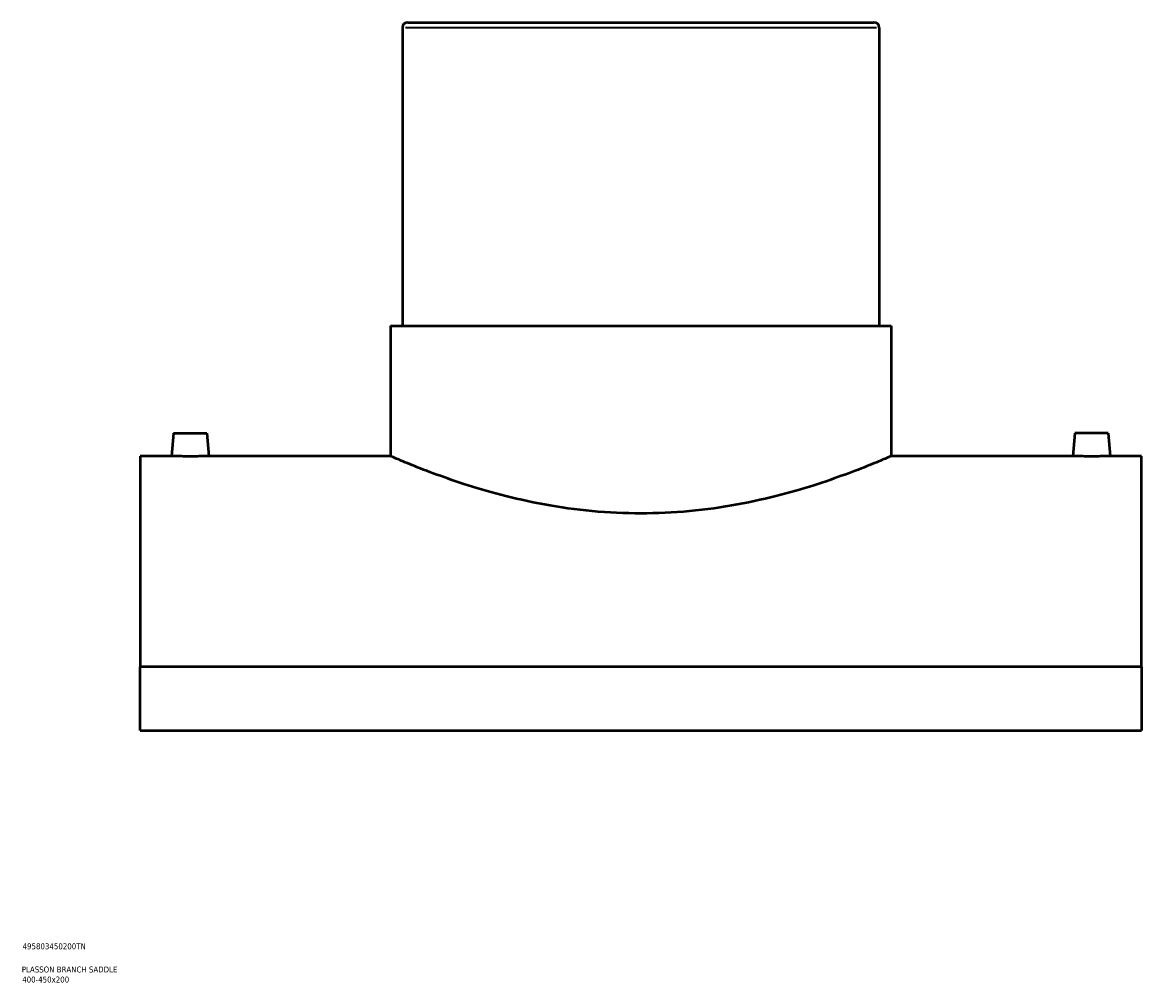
# Model space of a CAD drawing. Header units: millimetres. Extents: x -284 to 1473, y -335 to 1071.
# Tile 4 of 5: x 855 to 1324, y 79 to 482. Entities that reach past the tile are written whole.
import ezdxf

# ---------------------------------------------------------------- set-up
doc = ezdxf.new("R2010")
doc.units = ezdxf.units.MM
for name, color, linetype, lineweight in [('Title (ISO)', 7, 'Continuous', 50), ('Visible (ANSI)', 7, 'Continuous', 50), ('Visible Narrow (ANSI)', 7, 'Continuous', 35)]:
    doc.layers.add(name, color=color, linetype=linetype, lineweight=lineweight)
doc.styles.add('Note Text (ISO)', font='tahoma.ttf')

# ---------------------------------------------------------------- blocks, each defined once
blk = doc.blocks.new('Title Blocks ISO')
at = {"layer": 'Title (ISO)', "color": 232, "true_color": 0xca0064, "style": 'Note Text (ISO)'}
for tag, p in [('PART_NUMBER_001', (34.16, 73.13)), ('DESCRIPTION_001', (33.84, 63.4)), ('DESCRIPTION_002', (34.02, 59.18))]:
    blk.add_attdef(tag, p, '', height=2.5, dxfattribs=at)

msp = doc.modelspace()

# ---------------------------------------------------------------- linework, layer by layer
at = {"layer": 'Visible (ANSI)'}
for p, q in [((1014.46, 479.83), (1014.46, 354.68)), ((1016.71, 482.08), (1212.21, 482.08)), ((1214.46, 479.83), (1214.46, 354.68)), ((1009.46, 354.68), (1219.46, 354.68)), ((1009.46, 354.68), (1009.46, 300.08)), ((1219.46, 354.68), (1219.46, 300.08)), ((918.46, 309.68), (917.62, 300.08)), ((918.46, 309.68), (932.46, 309.68)), ((932.46, 309.68), (933.3, 300.08)), ((1296.46, 309.68), (1295.62, 300.08)), ((1310.46, 309.68), (1296.46, 309.68)), ((1310.46, 309.68), (1311.3, 300.08)), ((904.46, 300.08), (904.46, 211.72)), ((917.62, 300.08), (904.46, 300.08)), ((1009.46, 300.08), (933.3, 300.08)), ((1295.62, 300.08), (1219.46, 300.08)), ((1324.46, 300.08), (1311.3, 300.08)), ((1324.46, 211.72), (1324.46, 300.08)), ((1324.46, 211.72), (904.46, 211.72)), ((904.46, 184.95), (904.46, 211.72)), ((1324.46, 211.72), (1324.46, 184.95)), ((904.46, 184.95), (1324.46, 184.95))]:
    msp.add_line(p, q, dxfattribs=at)
for centre, start, end in [((1016.71, 479.83), 90, 180), ((1212.21, 479.83), 0, 90)]:
    msp.add_arc(centre, 2.25, start, end, dxfattribs=at)
for points, knots in [([(925.46, 299.96), (924.48, 299.96), (923.43, 299.96), (921.5, 299.99), (920.61, 300), (919.22, 300.04), (918.62, 300.05), (917.82, 300.08), (917.62, 300.08), (917.62, 300.08)], [0, 0, 0, 0, 0.2956, 0.2956, 0.591199, 0.591199, 0.886703, 0.886703, 1.182206, 1.182206, 1.182206, 1.182206]), ([(933.3, 300.08), (933.3, 300.08), (933.11, 300.08), (932.31, 300.05), (931.71, 300.04), (930.31, 300), (929.43, 299.99), (927.5, 299.96), (926.45, 299.96), (925.46, 299.96)], [3.546618, 3.546618, 3.546618, 3.546618, 3.842122, 3.842122, 4.137625, 4.137625, 4.433225, 4.433225, 4.728824, 4.728824, 4.728824, 4.728824]), ([(1114.46, 276.01), (1107.77, 276.01), (1100.88, 276.33), (1087.24, 277.6), (1080.48, 278.56), (1067.58, 280.93), (1061.42, 282.33), (1050.05, 285.3), (1044.83, 286.87), (1035.61, 289.85), (1031.27, 291.39), (1023.59, 294.25), (1020.25, 295.57), (1014.87, 297.77), (1012.81, 298.64), (1010.11, 299.8), (1009.46, 300.08), (1009.46, 300.08)], [0, 0, 0, 0, 2.008714, 2.008714, 4.017428, 4.017428, 6.026142, 6.026142, 8.034856, 8.034856, 10.040617, 10.040617, 12.046378, 12.046378, 14.052139, 14.052139, 16.0579, 16.0579, 16.0579, 16.0579]), ([(1219.46, 300.08), (1219.46, 300.08), (1218.81, 299.8), (1216.11, 298.64), (1214.06, 297.77), (1208.68, 295.57), (1205.34, 294.25), (1197.66, 291.39), (1193.32, 289.85), (1184.09, 286.87), (1178.88, 285.3), (1167.51, 282.33), (1161.34, 280.93), (1148.44, 278.56), (1141.69, 277.6), (1128.05, 276.33), (1121.16, 276.01), (1114.46, 276.01)], [48.173701, 48.173701, 48.173701, 48.173701, 50.179462, 50.179462, 52.185223, 52.185223, 54.190984, 54.190984, 56.196745, 56.196745, 58.205459, 58.205459, 60.214173, 60.214173, 62.222887, 62.222887, 64.231601, 64.231601, 64.231601, 64.231601]), ([(1303.46, 299.96), (1302.48, 299.96), (1301.43, 299.96), (1299.5, 299.99), (1298.61, 300), (1297.22, 300.04), (1296.62, 300.05), (1295.82, 300.08), (1295.62, 300.08), (1295.62, 300.08)], [2.364412, 2.364412, 2.364412, 2.364412, 2.660012, 2.660012, 2.955611, 2.955611, 3.251115, 3.251115, 3.546618, 3.546618, 3.546618, 3.546618]), ([(1311.3, 300.08), (1311.3, 300.08), (1311.11, 300.08), (1310.31, 300.05), (1309.71, 300.04), (1308.31, 300), (1307.43, 299.99), (1305.5, 299.96), (1304.45, 299.96), (1303.46, 299.96)], [5.91103, 5.91103, 5.91103, 5.91103, 6.206534, 6.206534, 6.502037, 6.502037, 6.797637, 6.797637, 7.093236, 7.093236, 7.093236, 7.093236])]:
    msp.add_open_spline(points, degree=3, knots=knots, dxfattribs=at)
at = {"layer": 'Visible Narrow (ANSI)'}
msp.add_line((1213.23, 479.83), (1015.69, 479.83), dxfattribs=at)

# ---------------------------------------------------------------- block references
msp.add_blockref('Title Blocks ISO', (821, 20)).add_auto_attribs({'PART_NUMBER_001': '495803450200TN', 'DESCRIPTION_001': 'PLASSON BRANCH SADDLE', 'DESCRIPTION_002': '400-450x200'})

doc.saveas('drawing.dxf')
